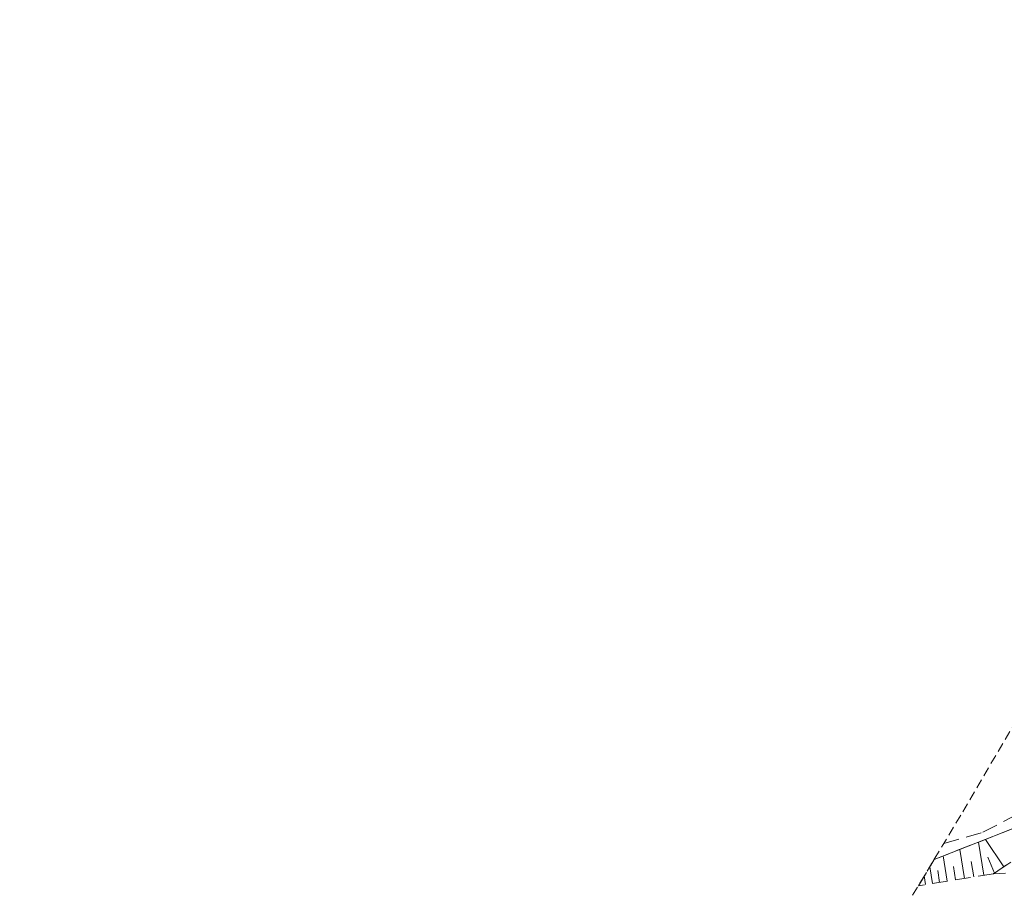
# Model space of a CAD drawing. Header units: metres. Extents: x 6541766 to 6542178, y 5894743 to 5895314.
# Tile 20 of 77: x 6541810 to 6541874, y 5895158 to 5895214. Entities that reach past the tile are written whole.
import ezdxf

# ---------------------------------------------------------------- set-up
doc = ezdxf.new("R2010")
doc.units = ezdxf.units.M
doc.linetypes.add('1.0_0.5', pattern=[1.5, 1, -0.5])
doc.linetypes.add('2', pattern=[0.9, 0.6, -0.3])
for name, color, linetype in [('000 Inne (niezydentyfikowane)', 7, 'Continuous'), ('inny obiekt sportowy', 7, 'Continuous'), ('ogrodzenie trwałe', 7, 'Continuous'), ('skarpa nieumocniona', 7, 'Continuous'), ('trawnik', 7, 'Continuous'), ('Zakres', 7, 'Continuous')]:
    doc.layers.add(name, color=color, linetype=linetype)
doc.layers.add('IE - podklad', color=8, linetype='Continuous', lineweight=9)
doc.linetypes.add('902-500', pattern='A,3.75,0,[1,ksztalty.shx,S=0.5,R=0,X=0,Y=0],3.75', length=7.5)

# ---------------------------------------------------------------- blocks, each defined once
blk = doc.blocks.new('blok - podklad szary rfqfqw')
at = {"color": 8, "linetype": 'Continuous', "lineweight": 9, "extrusion": (0, 0, -1)}
for points in [[(-6541872.788, 5895159.198), (-6541872.788, 5895159.262), (-6541872.775, 5895159.23)], [(-6541872.788, 5895159.262), (-6541872.82, 5895159.185), (-6541872.82, 5895159.275)], [(-6541872.788, 5895159.262), (-6541872.788, 5895159.198), (-6541872.82, 5895159.185)], [(-6541872.82, 5895159.275), (-6541872.82, 5895159.185), (-6541872.852, 5895159.198)], [(-6541872.82, 5895159.275), (-6541872.852, 5895159.198), (-6541872.852, 5895159.262)], [(-6541872.852, 5895159.262), (-6541872.852, 5895159.198), (-6541872.865, 5895159.23)]]:
    blk.add_solid(points, dxfattribs=at)
at = {"layer": '000 Inne (niezydentyfikowane)', "color": 8, "linetype": 'Continuous', "lineweight": 9}
for p, q in [((6541872.19, 5895159.13), (6541871.85, 5895161.26)), ((6541873.48, 5895159.68), (6541872.3, 5895161.43)), ((6541870.94, 5895158.93), (6541870.64, 5895160.79)), ((6541869.84, 5895158.75), (6541869.58, 5895160.37)), ((6541871.54, 5895159.02), (6541871.38, 5895160.02)), ((6541872.88, 5895159.27), (6541872.44, 5895160.29)), ((6541868.88, 5895158.6), (6541868.713, 5895159.673)), ((6541869.35, 5895158.67), (6541869.23, 5895159.43)), ((6541870.37, 5895158.84), (6541870.23, 5895159.7)), ((6541868.45, 5895158.53), (6541868.358, 5895159.084)), ((6541868.02, 5895158.46), (6541868.012, 5895158.51))]:
    blk.add_line(p, q, dxfattribs=at)
at = {"layer": 'inny obiekt sportowy', "color": 8, "linetype": '1.0_0.5', "lineweight": 9}
for p, q in [((6541872.13, 5895161.89), (6541878.44, 5895165.18)), ((6541869.613, 5895161.169), (6541872.13, 5895161.89))]:
    blk.add_line(p, q, dxfattribs=at)
at = {"layer": 'ogrodzenie trwałe', "color": 8, "linetype": '902-500', "lineweight": 9}
blk.add_line((6541874.47, 5895162.28), (6541868.997, 5895160.145), dxfattribs=at)
at = {"layer": 'skarpa nieumocniona', "color": 8, "linetype": '1.0_0.5', "lineweight": 9}
for p, q in [((6541890.11, 5895170.84), (6541872.82, 5895159.23)), ((6541869, 5895160.15), (6541874.47, 5895162.28)), ((6541867.98, 5895158.45), (6541869, 5895160.15)), ((6541872.82, 5895159.23), (6541867.98, 5895158.45))]:
    blk.add_line(p, q, dxfattribs=at)
at = {"layer": 'trawnik', "color": 8, "linetype": '1.0_0.5', "lineweight": 9}
for p, q in [((6541872.82, 5895159.23), (6541890.11, 5895170.84)), ((6541879.57, 5895159.43), (6541872.82, 5895159.23))]:
    blk.add_line(p, q, dxfattribs=at)
at = {"layer": 'Zakres', "color": 8, "linetype": '2', "lineweight": 9}
for p, q in [((6541912.96, 5895235.17), (6541870.71, 5895162.99)), ((6541912.96, 5895235.17), (6541870.71, 5895162.99)), ((6541912.96, 5895235.17), (6541870.71, 5895162.99)), ((6541912.96, 5895235.17), (6541870.71, 5895162.99)), ((6541870.71, 5895162.99), (6541810.21, 5895062.53)), ((6541870.71, 5895162.99), (6541810.21, 5895062.53)), ((6541870.71, 5895162.99), (6541810.21, 5895062.53)), ((6541870.71, 5895162.99), (6541810.21, 5895062.53))]:
    blk.add_line(p, q, dxfattribs=at)

msp = doc.modelspace()

# ---------------------------------------------------------------- block references
at = {"layer": 'IE - podklad'}
msp.add_blockref('blok - podklad szary rfqfqw', (0, 0), dxfattribs=at)

doc.saveas('drawing.dxf')
